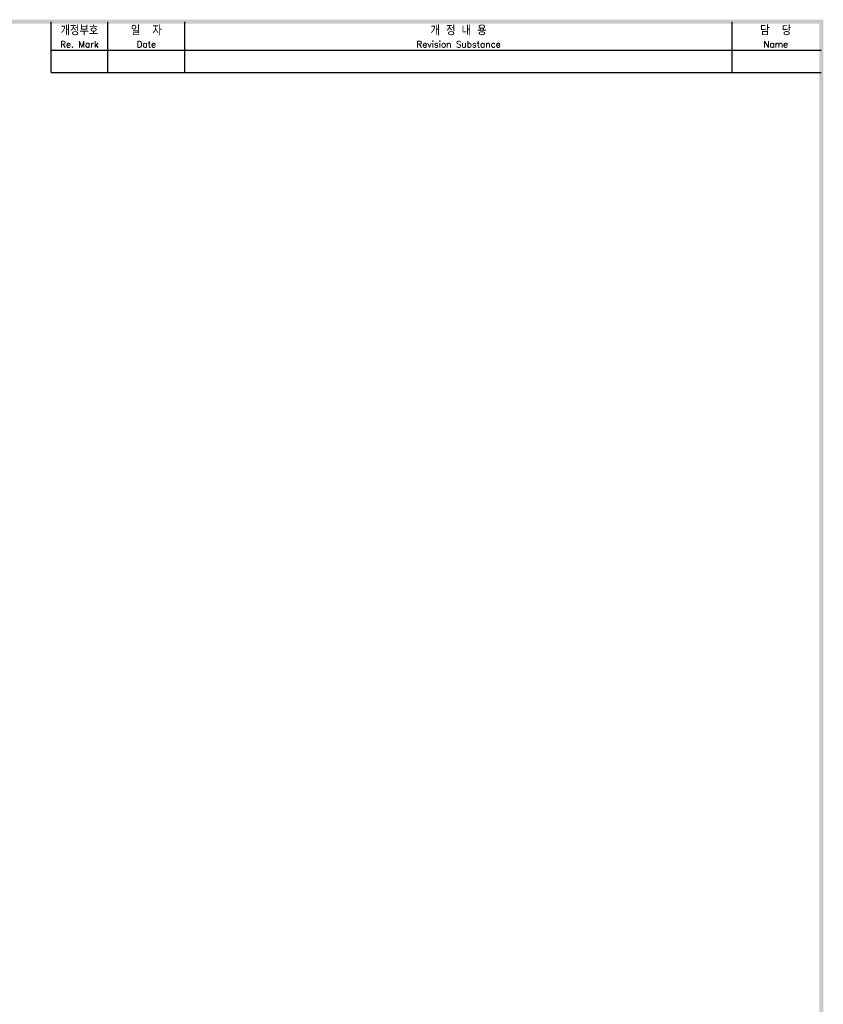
# Model space of a CAD drawing. Extents: x -2268 to 2710, y -907 to 1780.
# Tile 24 of 24: x -389 to 205, y 1040 to 1769. Entities that reach past the tile are written whole.
import ezdxf

# ---------------------------------------------------------------- set-up
doc = ezdxf.new("R2010")
doc.units = 0
doc.header["$LTSCALE"] = 3
doc.header["$MEASUREMENT"] = 0
for name, color, linetype in [('di', 3, 'CONTINUOUS'), ('dimtaxt', 3, 'CONTINUOUS'), ('dwg', 7, 'CONTINUOUS'), ('text', 3, 'CONTINUOUS')]:
    doc.layers.add(name, color=color, linetype=linetype)
doc.styles.get("Standard").update_dxf_attribs({"font": 'romans.shx', "height": 4, "bigfont": 'ghs.shx'})

msp = doc.modelspace()

# ---------------------------------------------------------------- linework, layer by layer
at = {"layer": 'dimtaxt'}
for p, q in [((-324.065, 1730.075), (-324.065, 1767.575)), ((-267.065, 1730.075), (-267.065, 1767.575)), ((138.069, 1730.075), (138.069, 1767.575)), ((-366.065, 1746.575), (203.935, 1746.575)), ((-366.065, 1730.075), (203.935, 1730.075))]:
    msp.add_line(p, q, dxfattribs=at)
at = {"layer": 'dwg'}
for points in [[(-2242.565, 1769.075), (-2239.565, 1766.075), (205.435, 1769.075), (202.435, 1766.075)], [(205.435, 1769.075), (202.435, 1766.075), (205.435, 47.075), (202.435, 50.075)]]:
    msp.add_trace(points, dxfattribs=at)
at = {"layer": 'text'}
msp.add_line((-366.065, 1730.075), (-366.065, 1767.575), dxfattribs=at)

# ---------------------------------------------------------------- texts
at = {"layer": 'di', "attachment_point": 5}
for s, insert, char_height, width in [('개정부호\\P{\\H0.72727x;Re. Mark}', (-345.065, 1756.325), 6.6, 42), ('{\\H1.1x;일  자}\\P{\\H0.8x;Date}', (-295.565, 1756.325), 6, 57), ('{\\H1.1x;개 정 내 용\\P\\H0.72727x;Revision Substance}', (-64.498, 1756.325), 6, 405.13403), ('담  당\\P{\\H0.72727x;Name}', (170.252, 1756.325), 6.6, 64.36597)]:
    msp.add_mtext(s, dxfattribs=dict(at, insert=insert, char_height=char_height, width=width))

doc.saveas('drawing.dxf')
